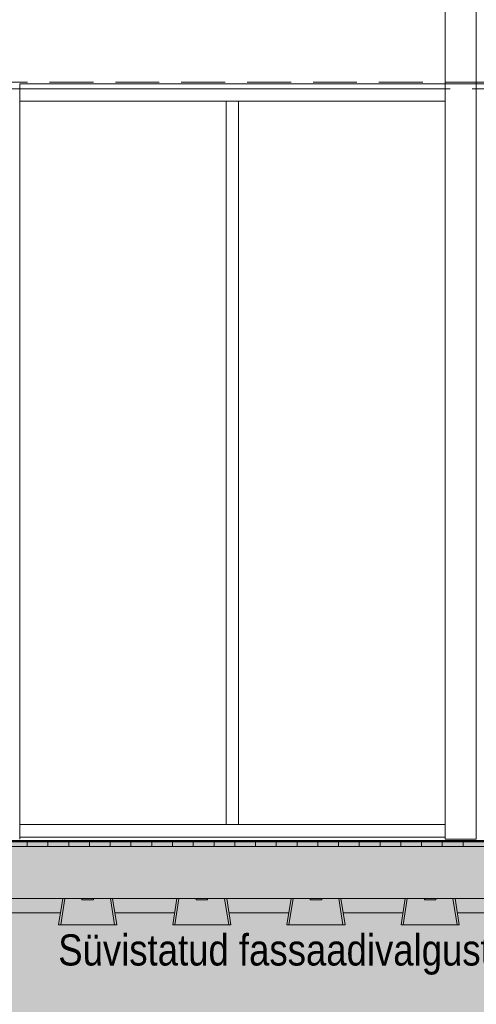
# Model space of a CAD drawing. Header units: millimetres. Extents: x -65 to 293624, y -1905 to 31061.
# Tile 181 of 256: x 117707 to 119907, y 11555 to 16299. Entities that reach past the tile are written whole.
import ezdxf

# ---------------------------------------------------------------- set-up
doc = ezdxf.new("R2010")
doc.units = ezdxf.units.MM
doc.header["$MEASUREMENT"] = 0
doc.linetypes.add('Hidden Line', pattern=[317.5, 211.666667, -105.833333])
for name, color, linetype in [('00 2D joon.AR', 7, 'Continuous'), ('00 Tekst.AR', 7, 'Continuous'), ('1211 Vundamendid.AR', 7, 'Continuous'), ('1232 Välisseinad.AR', 7, 'Continuous'), ('1245 Klaasfassaadid.AR', 7, 'Continuous'), ('1253 Terrassipostid.AR', 7, 'Continuous'), ('1253 Välisterrassid.AR', 7, 'Continuous')]:
    doc.layers.add(name, color=color, linetype=linetype)
doc.styles.add('GENERATED_STYLE_4', font='txt', dxfattribs={"width": 0.84})
doc.dimstyles.new('GENERATED_STYLE__1', dxfattribs={"dimtxt": 0.18, "dimasz": 91.2, "dimexe": 0.18, "dimexo": 0.0625, "dimgap": 0, "dimtad": 0, "dimtih": 1, "dimtoh": 1, "dimdec": 4, "dimzin": 0, "dimdsep": 46, "dimcen": 0.09, "dimadec": 0, "dimazin": 0, "dimtfac": 1, "dimtdec": 4, "dimtmove": 0, "dimatfit": 3, "dimldrblk": 'ARROWHEAD_5', "dimfxl": 0, "dimtolj": 1, "dimtzin": 0, "dimarcsym": 0})

# ---------------------------------------------------------------- blocks, each defined once
blk = doc.blocks.new('*X1143', base_point=(20443.1, 12361.4))
at = {"layer": '1253 Välisterrassid.AR', "color": 7, "linetype": 'Continuous', "lineweight": 13}
for p, q in [((117743.1, 12341.4), (117743.1, 12315.4)), ((117743.1, 12341.4), (117743.1, 12315.4)), ((117843.1, 12341.4), (117843.1, 12315.4)), ((117843.1, 12341.4), (117843.1, 12315.4)), ((117943.1, 12341.4), (117943.1, 12315.4)), ((117943.1, 12341.4), (117943.1, 12315.4)), ((118043.1, 12341.4), (118043.1, 12315.4)), ((118043.1, 12341.4), (118043.1, 12315.4)), ((118143.1, 12341.4), (118143.1, 12315.4)), ((118143.1, 12341.4), (118143.1, 12315.4)), ((118243.1, 12341.4), (118243.1, 12315.4)), ((118243.1, 12341.4), (118243.1, 12315.4)), ((118343.1, 12341.4), (118343.1, 12315.4)), ((118343.1, 12341.4), (118343.1, 12315.4)), ((118443.1, 12341.4), (118443.1, 12315.4)), ((118443.1, 12341.4), (118443.1, 12315.4)), ((118543.1, 12341.4), (118543.1, 12315.4)), ((118543.1, 12341.4), (118543.1, 12315.4)), ((118643.1, 12341.4), (118643.1, 12315.4)), ((118643.1, 12341.4), (118643.1, 12315.4)), ((118743.1, 12341.4), (118743.1, 12315.4)), ((118743.1, 12341.4), (118743.1, 12315.4)), ((118843.1, 12341.4), (118843.1, 12315.4)), ((118843.1, 12341.4), (118843.1, 12315.4)), ((118943.1, 12341.4), (118943.1, 12315.4)), ((118943.1, 12341.4), (118943.1, 12315.4)), ((119043.1, 12341.4), (119043.1, 12315.4)), ((119043.1, 12341.4), (119043.1, 12315.4)), ((119143.1, 12341.4), (119143.1, 12315.4)), ((119143.1, 12341.4), (119143.1, 12315.4)), ((119243.1, 12341.4), (119243.1, 12315.4)), ((119243.1, 12341.4), (119243.1, 12315.4)), ((119343.1, 12341.4), (119343.1, 12315.4)), ((119343.1, 12341.4), (119343.1, 12315.4)), ((119443.1, 12341.4), (119443.1, 12315.4)), ((119443.1, 12341.4), (119443.1, 12315.4)), ((119543.1, 12341.4), (119543.1, 12315.4)), ((119543.1, 12341.4), (119543.1, 12315.4)), ((119643.1, 12341.4), (119643.1, 12315.4)), ((119643.1, 12341.4), (119643.1, 12315.4)), ((119743.1, 12341.4), (119743.1, 12315.4)), ((119743.1, 12341.4), (119743.1, 12315.4)), ((119843.1, 12341.4), (119843.1, 12315.4)), ((119843.1, 12341.4), (119843.1, 12315.4))]:
    blk.add_line(p, q, dxfattribs=at)
blk = doc.blocks.new('Section Element_1043_3', base_point=(20443.1, 12361.4))
at = {"layer": '1253 Välisterrassid.AR', "color": 7, "linetype": 'Continuous', "lineweight": 13}
for p, q in [((107436.9, 12341.4), (129226.9, 12341.4)), ((129226.9, 12315.4), (107436.9, 12315.4)), ((107436.9, 12065.4), (129226.9, 12065.4))]:
    blk.add_line(p, q, dxfattribs=at)
at = {"layer": '1253 Välisterrassid.AR', "lineweight": 0}
blk.add_blockref('*X1143', (20443.1, 12361.4), dxfattribs=at)
blk = doc.blocks.new('Section Element_1063_3', base_point=(20443.1, 12361.4))
at = {"layer": '1253 Terrassipostid.AR', "color": 7, "linetype": 'Continuous', "lineweight": 13}
for p, q in [((119756.9, 15990.4), (119756.9, 16346.4)), ((119906.9, 16341.4), (119906.9, 15990.4)), ((119756.9, 12351.4), (119756.9, 15990.4)), ((119906.9, 15990.4), (119906.9, 12351.4)), ((119756.9, 12351.4), (119906.9, 12351.4))]:
    blk.add_line(p, q, dxfattribs=at)
blk = doc.blocks.new('Section Element_1093_3', base_point=(20443.1, 12361.4))
at = {"layer": '1253 Terrassipostid.AR', "color": 7, "linetype": 'Continuous', "lineweight": 13}
blk.add_line((117706.9, 15990.4), (117706.9, 12351.4), dxfattribs=at)
blk = doc.blocks.new('Section Element_1112_3', base_point=(20443.1, 12361.4))
at = {"layer": '1232 Välisseinad.AR', "color": 7, "linetype": 'Continuous', "lineweight": 13}
blk.add_line((119756.9, 15966.4), (118851.7, 15966.4), dxfattribs=at)
blk = doc.blocks.new('Section Element_1127_3', base_point=(20443.1, 12361.4))
at = {"layer": '1253 Välisterrassid.AR', "color": 7, "linetype": 'Continuous', "lineweight": 13}
for p, q in [((117706.9, 15990.4), (119756.9, 15990.4)), ((119756.9, 15990.4), (119906.9, 15990.4)), ((119906.9, 15990.4), (121956.9, 15990.4))]:
    blk.add_line(p, q, dxfattribs=at)
blk = doc.blocks.new('Section Element_1189_3', base_point=(20443.1, 12361.4))
at = {"layer": '1245 Klaasfassaadid.AR', "color": 7, "linetype": 'Continuous', "lineweight": 13}
for p, q in [((118701.9, 12421.4), (117706.9, 12421.4)), ((118731.9, 12361.4), (117706.9, 12361.4))]:
    blk.add_line(p, q, dxfattribs=at)
blk = doc.blocks.new('Section Element_1190_3', base_point=(20443.1, 12361.4))
at = {"layer": '1245 Klaasfassaadid.AR', "color": 7, "linetype": 'Continuous', "lineweight": 13}
for p, q in [((119756.9, 12421.4), (118761.9, 12421.4)), ((119756.9, 12361.4), (118731.9, 12361.4))]:
    blk.add_line(p, q, dxfattribs=at)
blk = doc.blocks.new('Section Element_1367_3', base_point=(20443.1, 12361.4))
at = {"layer": '1245 Klaasfassaadid.AR', "color": 7, "linetype": 'Continuous', "lineweight": 13}
blk.add_line((118761.9, 15906.4), (119756.9, 15906.4), dxfattribs=at)
blk = doc.blocks.new('Section Element_1368_3', base_point=(20443.1, 12361.4))
at = {"layer": '1245 Klaasfassaadid.AR', "color": 7, "linetype": 'Continuous', "lineweight": 13}
for p, q in [((118701.9, 12421.4), (118701.9, 15906.4)), ((118701.9, 15906.4), (118761.9, 15906.4)), ((118761.9, 12421.4), (118761.9, 15906.4)), ((118761.9, 12421.4), (118701.9, 12421.4))]:
    blk.add_line(p, q, dxfattribs=at)
blk = doc.blocks.new('Section Element_1369_3', base_point=(20443.1, 12361.4))
at = {"layer": '1245 Klaasfassaadid.AR', "color": 7, "linetype": 'Continuous', "lineweight": 13}
blk.add_line((117706.9, 15906.4), (118701.9, 15906.4), dxfattribs=at)
blk = doc.blocks.new('Section Element_1442_3', base_point=(20443.1, 12361.4))
at = {"layer": '1232 Välisseinad.AR', "color": 7, "linetype": 'Continuous', "lineweight": 13}
for p, q in [((117903.5, 11996.4), (117615.4, 11996.4)), ((118453.5, 11996.4), (118165.4, 11996.4)), ((119003.5, 11996.4), (118715.4, 11996.4)), ((119553.5, 11996.4), (119265.4, 11996.4)), ((120103.5, 11996.4), (119815.4, 11996.4))]:
    blk.add_line(p, q, dxfattribs=at)
blk = doc.blocks.new('Section Element_1556_3', base_point=(20443.1, 12361.4))
at = {"layer": '1211 Vundamendid.AR', "color": 253, "linetype": 'Continuous', "lineweight": 13, "true_color": 0xa5a6a4}
for p, q in [((117914.4, 12065.4), (117894.4, 11938.4)), ((117924.4, 12065.4), (117904.4, 11938.4)), ((118006.9, 12058.4), (118006.4, 12065.4)), ((118006.9, 12058.4), (118061.9, 12058.4)), ((118062.4, 12065.4), (118061.9, 12058.4)), ((118164.4, 11938.4), (118144.4, 12065.4)), ((118154.3, 12065.4), (118174.4, 11938.4)), ((117904.4, 11938.4), (117894.4, 11938.4)), ((117904.4, 11938.4), (118164.4, 11938.4)), ((118174.4, 11938.4), (118164.4, 11938.4))]:
    blk.add_line(p, q, dxfattribs=at)
blk = doc.blocks.new('Section Element_1557_3', base_point=(20443.1, 12361.4))
at = {"layer": '1211 Vundamendid.AR', "color": 253, "linetype": 'Continuous', "lineweight": 13, "true_color": 0xa5a6a4}
for p, q in [((118006.9, 12058.4), (118006.4, 12065.4)), ((118154.4, 12065.4), (118174.4, 11938.4)), ((118174.4, 11938.4), (118174.4, 11938.4))]:
    blk.add_line(p, q, dxfattribs=at)
blk = doc.blocks.new('Section Element_1558_3', base_point=(20443.1, 12361.4))
at = {"layer": '1211 Vundamendid.AR', "color": 253, "linetype": 'Continuous', "lineweight": 13, "true_color": 0xa5a6a4}
for p, q in [((118007, 12058.4), (118006.5, 12065.4)), ((118154.5, 12065.4), (118174.5, 11938.4)), ((118174.5, 11938.4), (118174.4, 11938.4))]:
    blk.add_line(p, q, dxfattribs=at)
blk = doc.blocks.new('Section Element_1559_3', base_point=(20443.1, 12361.4))
at = {"layer": '1211 Vundamendid.AR', "color": 253, "linetype": 'Continuous', "lineweight": 13, "true_color": 0xa5a6a4}
for p, q in [((118464.4, 12065.4), (118444.4, 11938.4)), ((118474.4, 12065.4), (118454.4, 11938.4)), ((118556.9, 12058.4), (118556.4, 12065.4)), ((118556.9, 12058.4), (118611.9, 12058.4)), ((118612.4, 12065.4), (118611.9, 12058.4)), ((118714.4, 11938.4), (118694.4, 12065.4)), ((118704.3, 12065.4), (118724.4, 11938.4)), ((118454.4, 11938.4), (118444.4, 11938.4)), ((118454.4, 11938.4), (118714.4, 11938.4)), ((118724.4, 11938.4), (118714.4, 11938.4))]:
    blk.add_line(p, q, dxfattribs=at)
blk = doc.blocks.new('Section Element_1560_3', base_point=(20443.1, 12361.4))
at = {"layer": '1211 Vundamendid.AR', "color": 253, "linetype": 'Continuous', "lineweight": 13, "true_color": 0xa5a6a4}
for p, q in [((118556.9, 12058.4), (118556.4, 12065.4)), ((118704.4, 12065.4), (118724.4, 11938.4)), ((118724.4, 11938.4), (118724.4, 11938.4))]:
    blk.add_line(p, q, dxfattribs=at)
blk = doc.blocks.new('Section Element_1561_3', base_point=(20443.1, 12361.4))
at = {"layer": '1211 Vundamendid.AR', "color": 253, "linetype": 'Continuous', "lineweight": 13, "true_color": 0xa5a6a4}
for p, q in [((118557, 12058.4), (118556.5, 12065.4)), ((118704.5, 12065.4), (118724.5, 11938.4)), ((118724.5, 11938.4), (118724.4, 11938.4))]:
    blk.add_line(p, q, dxfattribs=at)
blk = doc.blocks.new('Section Element_1562_3', base_point=(20443.1, 12361.4))
at = {"layer": '1211 Vundamendid.AR', "color": 253, "linetype": 'Continuous', "lineweight": 13, "true_color": 0xa5a6a4}
for p, q in [((119014.4, 12065.4), (118994.4, 11938.4)), ((119024.4, 12065.4), (119004.4, 11938.4)), ((119106.9, 12058.4), (119106.4, 12065.4)), ((119106.9, 12058.4), (119161.9, 12058.4)), ((119162.4, 12065.4), (119161.9, 12058.4)), ((119264.4, 11938.4), (119244.4, 12065.4)), ((119254.3, 12065.4), (119274.4, 11938.4)), ((119004.4, 11938.4), (118994.4, 11938.4)), ((119004.4, 11938.4), (119264.4, 11938.4)), ((119274.4, 11938.4), (119264.4, 11938.4))]:
    blk.add_line(p, q, dxfattribs=at)
blk = doc.blocks.new('Section Element_1563_3', base_point=(20443.1, 12361.4))
at = {"layer": '1211 Vundamendid.AR', "color": 253, "linetype": 'Continuous', "lineweight": 13, "true_color": 0xa5a6a4}
for p, q in [((119106.9, 12058.4), (119106.4, 12065.4)), ((119254.4, 12065.4), (119274.4, 11938.4)), ((119274.4, 11938.4), (119274.4, 11938.4))]:
    blk.add_line(p, q, dxfattribs=at)
blk = doc.blocks.new('Section Element_1564_3', base_point=(20443.1, 12361.4))
at = {"layer": '1211 Vundamendid.AR', "color": 253, "linetype": 'Continuous', "lineweight": 13, "true_color": 0xa5a6a4}
for p, q in [((119107, 12058.4), (119106.5, 12065.4)), ((119254.5, 12065.4), (119274.5, 11938.4)), ((119274.5, 11938.4), (119274.4, 11938.4))]:
    blk.add_line(p, q, dxfattribs=at)
blk = doc.blocks.new('Section Element_1565_3', base_point=(20443.1, 12361.4))
at = {"layer": '1211 Vundamendid.AR', "color": 253, "linetype": 'Continuous', "lineweight": 13, "true_color": 0xa5a6a4}
for p, q in [((119564.4, 12065.4), (119544.4, 11938.4)), ((119574.4, 12065.4), (119554.4, 11938.4)), ((119656.9, 12058.4), (119656.4, 12065.4)), ((119656.9, 12058.4), (119711.9, 12058.4)), ((119712.4, 12065.4), (119711.9, 12058.4)), ((119814.4, 11938.4), (119794.4, 12065.4)), ((119804.3, 12065.4), (119824.4, 11938.4)), ((119554.4, 11938.4), (119544.4, 11938.4)), ((119554.4, 11938.4), (119814.4, 11938.4)), ((119824.4, 11938.4), (119814.4, 11938.4))]:
    blk.add_line(p, q, dxfattribs=at)
blk = doc.blocks.new('Section Element_1566_3', base_point=(20443.1, 12361.4))
at = {"layer": '1211 Vundamendid.AR', "color": 253, "linetype": 'Continuous', "lineweight": 13, "true_color": 0xa5a6a4}
for p, q in [((119656.9, 12058.4), (119656.4, 12065.4)), ((119804.4, 12065.4), (119824.4, 11938.4)), ((119824.4, 11938.4), (119824.4, 11938.4))]:
    blk.add_line(p, q, dxfattribs=at)
blk = doc.blocks.new('Section Element_1567_3', base_point=(20443.1, 12361.4))
at = {"layer": '1211 Vundamendid.AR', "color": 253, "linetype": 'Continuous', "lineweight": 13, "true_color": 0xa5a6a4}
for p, q in [((119657, 12058.4), (119656.5, 12065.4)), ((119804.5, 12065.4), (119824.5, 11938.4)), ((119824.5, 11938.4), (119824.4, 11938.4))]:
    blk.add_line(p, q, dxfattribs=at)
blk = doc.blocks.new('Section Element_3128_3', base_point=(20443.1, 12361.4))
at = {"layer": '1232 Välisseinad.AR', "color": 7, "linetype": 'Continuous', "lineweight": 13}
for p, q in [((115356.9, 15966.4), (113485.9, 15966.4)), ((117556.9, 15966.4), (115506.9, 15966.4)), ((118851.7, 15966.4), (117706.9, 15966.4))]:
    blk.add_line(p, q, dxfattribs=at)
blk = doc.blocks.new('ARROWHEAD_5')
at = {"linetype": 'Continuous', "lineweight": 0}
blk.add_hatch(color=0, dxfattribs=at).paths.add_polyline_path([(-1, 0.2679), (0, 0), (-1, -0.2679)])
at = {"color": 0, "linetype": 'Continuous', "lineweight": 0}
blk.add_line((0, 0), (-1, 0), dxfattribs=at)

msp = doc.modelspace()

# ---------------------------------------------------------------- hatches: boundary and pattern name
at = {"layer": '00 2D joon.AR', "linetype": 'Continuous', "lineweight": 13}
msp.add_hatch(color=255, dxfattribs=at).paths.add_polyline_path([(85119.2, 12341.4), (149741, 12341.4), (149741, 7244.5), (85119.2, 7244.5)])

# ---------------------------------------------------------------- linework, layer by layer
at = {"layer": '00 2D joon.AR', "color": 41, "linetype": 'Hidden Line', "lineweight": 13, "true_color": 0xffeda8, "flags": 128}
msp.add_lwpolyline([(107535.8, 15998.4), (107535.8, 15966.4), (129276.9, 15966.4), (129276.9, 15998.4)], close=True, dxfattribs=at)
at = {"layer": '00 2D joon.AR', "color": 7, "linetype": 'Continuous', "lineweight": 50, "flags": 128}
msp.add_lwpolyline([(85119.2, 12341.4), (149741, 12341.4), (149741, 7244.5), (85119.2, 7244.5)], close=True, dxfattribs=at)

# ---------------------------------------------------------------- block references
at = {"layer": '1211 Vundamendid.AR', "lineweight": 0}
for name in ['Section Element_1556_3', 'Section Element_1557_3', 'Section Element_1558_3', 'Section Element_1559_3', 'Section Element_1560_3', 'Section Element_1561_3', 'Section Element_1562_3', 'Section Element_1563_3', 'Section Element_1564_3', 'Section Element_1565_3', 'Section Element_1566_3', 'Section Element_1567_3']:
    msp.add_blockref(name, (20443.1, 12361.4), dxfattribs=at)
at = {"layer": '1232 Välisseinad.AR', "lineweight": 0}
for name in ['Section Element_3128_3', 'Section Element_1112_3', 'Section Element_1442_3']:
    msp.add_blockref(name, (20443.1, 12361.4), dxfattribs=at)
at = {"layer": '1245 Klaasfassaadid.AR', "lineweight": 0}
for name in ['Section Element_1369_3', 'Section Element_1368_3', 'Section Element_1367_3', 'Section Element_1189_3', 'Section Element_1190_3']:
    msp.add_blockref(name, (20443.1, 12361.4), dxfattribs=at)
at = {"layer": '1253 Terrassipostid.AR', "lineweight": 0}
for name in ['Section Element_1063_3', 'Section Element_1093_3']:
    msp.add_blockref(name, (20443.1, 12361.4), dxfattribs=at)
at = {"layer": '1253 Välisterrassid.AR', "lineweight": 0}
for name in ['Section Element_1127_3', 'Section Element_1043_3']:
    msp.add_blockref(name, (20443.1, 12361.4), dxfattribs=at)

# ---------------------------------------------------------------- texts
at = {"layer": '00 Tekst.AR', "color": 7, "linetype": 'Continuous', "lineweight": 13, "insert": (120015.6, 11697.2), "char_height": 150, "attachment_point": 9, "style": 'GENERATED_STYLE_4'}
msp.add_mtext('\\A1;{\\pqr;\\fArial|b0|i0|c0|p34;Süvistatud fassaadivalgusti}', dxfattribs=at)

# ---------------------------------------------------------------- leaders
at = {"layer": '00 Tekst.AR', "color": 7, "linetype": 'Continuous', "lineweight": 13, "annotation_type": 0, "has_hookline": 1, "hookline_direction": 1, "text_width": 2104.3}
msp.add_leader([(120169.8, 15998.4), (120169.8, 11697.2), (120015.6, 11697.2)], dimstyle='GENERATED_STYLE__1', dxfattribs=at)

doc.saveas('drawing.dxf')
